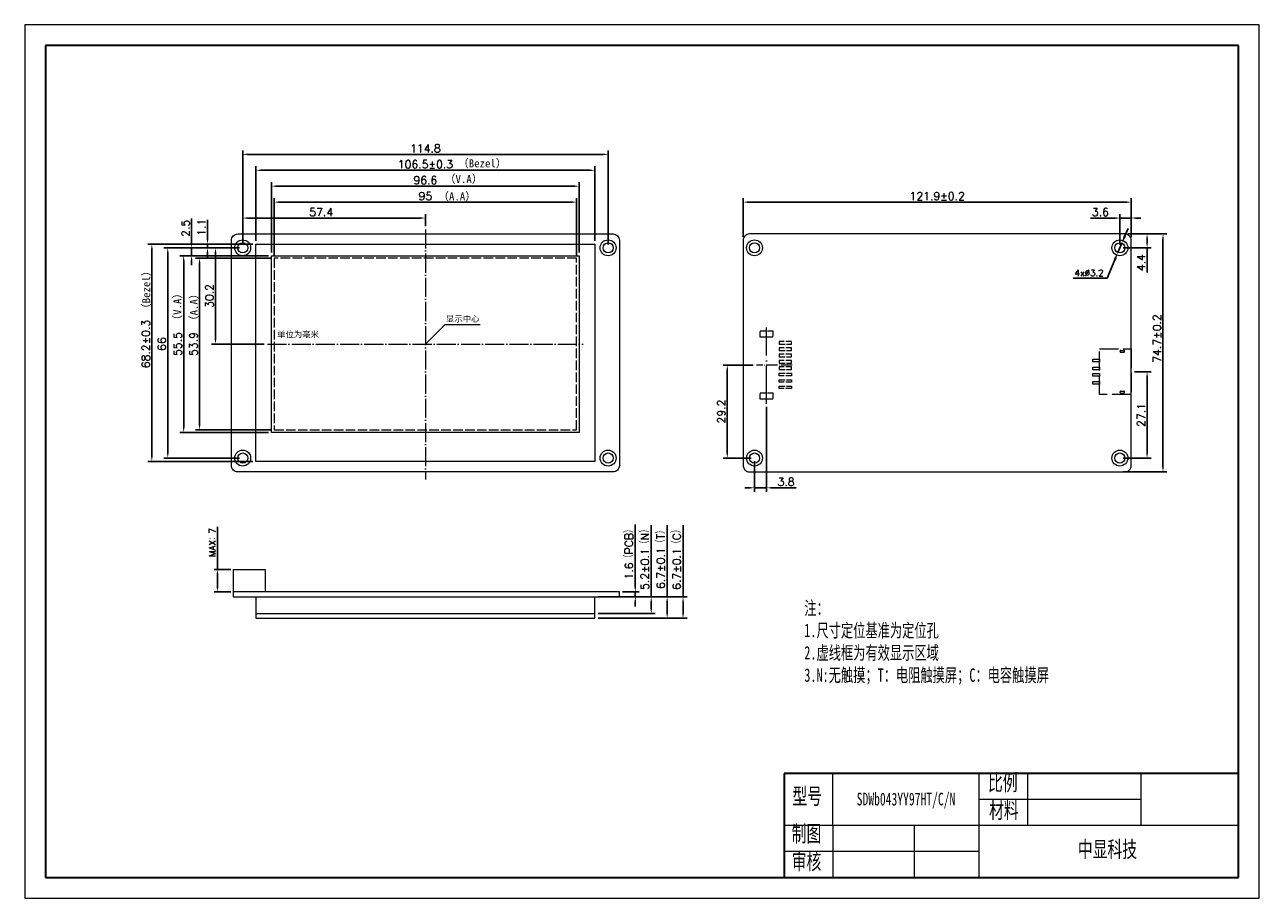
# Model space of a CAD drawing. Header units: millimetres. Extents: x 2240 to 2628, y -2181 to -1907.
import ezdxf

# ---------------------------------------------------------------- set-up
doc = ezdxf.new("R2010")
doc.units = ezdxf.units.MM
doc.header["$LTSCALE"] = 0.5
doc.header["$PDSIZE"] = -5
for name, pattern in [('ACAD_ISO02W100', [15, 12, -3]), ('ACAD_ISO04W100', [30, 24, -3, 0, -3]), ('CENTER2', [28.574999, 19.049999, -3.175, 3.175, -3.175])]:
    doc.linetypes.add(name, pattern=pattern)
doc.layers.get('0').update_dxf_attribs({"lineweight": 18})
doc.layers.get('Defpoints').update_dxf_attribs({"lineweight": 18})
for name, color, linetype, lineweight in [('thick', 7, 'Continuous', 30), ('thin', 7, 'Continuous', 18), ('粗实线层', 7, 'Continuous', 35), ('细实线层', 7, 'Continuous', 18), ('虚线', 7, 'ACAD_ISO02W100', 18)]:
    doc.layers.add(name, color=color, linetype=linetype, lineweight=lineweight)
doc.styles.get("Standard").update_dxf_attribs({"font": 'txt.shx', "bigfont": 'gbcbig.shx'})
doc.styles.add('机械字体', font='SimSun.ttf', dxfattribs={"width": 0.67})
doc.dimstyles.new('ISO-25', dxfattribs={"dimtxt": 2.5, "dimasz": 1.5, "dimexe": 1.25, "dimexo": 1, "dimtad": 1, "dimdec": 1, "dimdsep": 46, "dimtxsty": 'Standard', "dimcen": 2.5, "dimdle": 3, "dimadec": 0, "dimazin": 0, "dimtfac": 1, "dimtdec": 1, "dimtmove": 0, "dimatfit": 3, "dimfxl": 0, "dimarcsym": 0})
doc.dimstyles.new('副本ISO-25', dxfattribs={"dimtxt": 2.5, "dimasz": 2.5, "dimexe": 1.25, "dimexo": 1, "dimtad": 1, "dimtoh": 1, "dimdsep": 46, "dimtxsty": 'Standard', "dimcen": 2.5, "dimdle": 5, "dimadec": 0, "dimazin": 0, "dimtfac": 1, "dimtmove": 0, "dimatfit": 3, "dimfxl": 0, "dimtolj": 1, "dimarcsym": 0})

# ---------------------------------------------------------------- blocks, each defined once
blk = doc.blocks.new('*X2')
at = {"layer": '粗实线层'}
for p, q in [((-287, 200), (-287, -200)), ((287, 200), (-287, 200)), ((287, -200), (287, 200)), ((-287, -200), (287, -200))]:
    blk.add_line(p, q, dxfattribs=at)
at = {"layer": '细实线层'}
for p, q in [((297, 210), (-297, 210)), ((-297, 210), (-297, -210)), ((297, -210), (297, 210)), ((-297, -210), (297, -210))]:
    blk.add_line(p, q, dxfattribs=at)
blk = doc.blocks.new('*X3')
at = {"color": 0, "lineweight": -2, "ltscale": 0.5}
for p, q in [((2308.87, -1975.57), (2308.87, -1965.97)), ((2366.27, -1969.77), (2366.27, -1965.97)), ((2364.77, -1967.22), (2310.37, -1967.22))]:
    blk.add_line(p, q, dxfattribs=at)
at = {"color": 0, "ltscale": 0.5}
for points in [[(2310.37, -1966.97), (2310.37, -1967.47), (2308.87, -1967.22)], [(2364.77, -1966.97), (2364.77, -1967.47), (2366.27, -1967.22)]]:
    blk.add_solid(points, dxfattribs=at)
at = {"layer": 'Defpoints', "color": 0, "ltscale": 0.5}
for p in [(2308.87, -1967.22), (2366.27, -1970.77), (2308.87, -1976.57)]:
    blk.add_point(p, dxfattribs=at)
at = {"color": 0, "lineweight": 0, "ltscale": 0.5, "insert": (2333.53, -1965.34), "char_height": 2.5, "attachment_point": 5}
blk.add_mtext('\\A1;57.4', dxfattribs=at)
blk = doc.blocks.new('*X4')
at = {"color": 0, "lineweight": -2, "ltscale": 0.5}
for p, q in [((2313.02, -1974.41), (2313.02, -1950.97)), ((2419.52, -1974.41), (2419.52, -1950.97)), ((2314.52, -1952.22), (2418.02, -1952.22))]:
    blk.add_line(p, q, dxfattribs=at)
at = {"color": 0, "ltscale": 0.5}
for points in [[(2314.52, -1951.97), (2314.52, -1952.47), (2313.02, -1952.22)], [(2418.02, -1951.97), (2418.02, -1952.47), (2419.52, -1952.22)]]:
    blk.add_solid(points, dxfattribs=at)
at = {"layer": 'Defpoints', "color": 0, "ltscale": 0.5}
for p in [(2419.52, -1952.22), (2313.02, -1975.41), (2419.52, -1975.41)]:
    blk.add_point(p, dxfattribs=at)
at = {"color": 0, "lineweight": 0, "ltscale": 0.5, "insert": (2366.27, -1950.34), "char_height": 2.5, "attachment_point": 5}
blk.add_mtext('\\A1;106.5%%P0.3', dxfattribs=at)
blk = doc.blocks.new('2.0-8')
at = {"linetype": 'ACAD_ISO04W100', "lineweight": 0, "ltscale": 0.3}
blk.add_line((1, 8.06), (1, -3.19), dxfattribs=at)
at = {"linetype": 'ACAD_ISO04W100', "lineweight": 0}
blk.add_line((-11.13, 0), (12.76, 0), dxfattribs=at)
at = {"layer": '虚线', "linetype": 'ACAD_ISO02W100', "lineweight": 0, "ltscale": 0.3}
for p, q in [((-6.4, 7.8), (-6.4, 4)), ((-5.6, 7.8), (-6.4, 7.8)), ((-5.6, 4), (-5.6, 7.8)), ((-4.4, 7.8), (-4.4, 4)), ((-3.6, 7.8), (-4.4, 7.8)), ((-3.6, 4), (-3.6, 7.8)), ((-2.4, 7.8), (-2.4, 4)), ((-1.6, 7.8), (-2.4, 7.8)), ((-1.6, 4), (-1.6, 7.8)), ((-0.4, 7.8), (0.4, 7.8)), ((-0.4, 4), (-0.4, 7.8)), ((0.4, 7.8), (0.4, 4)), ((1.6, 7.8), (2.4, 7.8)), ((1.6, 4), (1.6, 7.8)), ((2.4, 7.8), (2.4, 4)), ((3.6, 4), (3.6, 7.8)), ((3.6, 7.8), (4.4, 7.8)), ((4.4, 7.8), (4.4, 4)), ((5.6, 4), (5.6, 7.8)), ((5.6, 7.8), (6.4, 7.8)), ((6.4, 7.8), (6.4, 4)), ((7.6, 4), (7.6, 7.8)), ((7.6, 7.8), (8.4, 7.8)), ((8.4, 7.8), (8.4, 4)), ((-6.4, 4), (-5.6, 4)), ((-4.4, 4), (-3.6, 4)), ((-2.4, 4), (-1.6, 4)), ((0.4, 4), (-0.4, 4)), ((2.4, 4), (1.6, 4)), ((4.4, 4), (3.6, 4)), ((6.4, 4), (5.6, 4)), ((8.4, 4), (7.6, 4)), ((-7.75, 2), (-9.75, 2)), ((-9.75, 2), (-9.75, -2)), ((-7.75, -2), (-7.75, 2)), ((9.75, 2), (9.75, -2)), ((11.75, 2), (9.75, 2)), ((11.75, -2), (11.75, 2)), ((-9.75, -2), (-7.75, -2))]:
    blk.add_line(p, q, dxfattribs=at)
at = {"layer": '虚线', "lineweight": 0, "ltscale": 0.3}
blk.add_line((9.75, -2), (11.75, -2), dxfattribs=at)
blk = doc.blocks.new('*X7')
at = {"color": 0, "lineweight": -2, "ltscale": 0.5}
for p, q in [((2300.9, -2077.57), (2300.9, -2064.18)), ((2305.1, -2077.57), (2299.9, -2077.57)), ((2300.9, -2083.37), (2300.9, -2078.77)), ((2305.1, -2084.57), (2299.9, -2084.57))]:
    blk.add_line(p, q, dxfattribs=at)
at = {"color": 0, "ltscale": 0.5}
for points in [[(2300.7, -2078.77), (2301.1, -2078.77), (2300.9, -2077.57)], [(2300.7, -2083.37), (2301.1, -2083.37), (2300.9, -2084.57)]]:
    blk.add_solid(points, dxfattribs=at)
at = {"layer": 'Defpoints', "color": 0, "ltscale": 0.5}
for p in [(2305.9, -2077.57), (2300.9, -2084.57), (2305.9, -2084.57)]:
    blk.add_point(p, dxfattribs=at)
at = {"color": 0, "lineweight": 0, "ltscale": 0.5, "insert": (2299.35, -2069.08), "char_height": 2, "attachment_point": 5, "rotation": 90}
blk.add_mtext('\\A1;MAX：7', dxfattribs=at)
blk = doc.blocks.new('*X8')
at = {"color": 0, "lineweight": -2, "ltscale": 0.5}
for p, q in [((2318.75, -1978.84), (2318.75, -1960.97)), ((2320.25, -1962.22), (2412.29, -1962.22)), ((2413.79, -1978.84), (2413.79, -1960.97))]:
    blk.add_line(p, q, dxfattribs=at)
at = {"color": 0, "ltscale": 0.5}
for points in [[(2320.25, -1961.97), (2320.25, -1962.47), (2318.75, -1962.22)], [(2412.29, -1961.97), (2412.29, -1962.47), (2413.79, -1962.22)]]:
    blk.add_solid(points, dxfattribs=at)
at = {"layer": 'Defpoints', "color": 0, "ltscale": 0.5}
for p in [(2413.79, -1962.22), (2318.75, -1979.84), (2413.79, -1979.84)]:
    blk.add_point(p, dxfattribs=at)
at = {"color": 0, "lineweight": 0, "ltscale": 0.5, "insert": (2366.27, -1960.34), "char_height": 2.5, "attachment_point": 5}
blk.add_mtext('\\A1;95', dxfattribs=at)
blk = doc.blocks.new('*X9')
at = {"color": 0, "lineweight": -2, "ltscale": 0.5}
for p, q in [((2317.95, -1978.04), (2317.95, -1955.97)), ((2319.45, -1957.22), (2413.09, -1957.22)), ((2414.59, -1978.04), (2414.59, -1955.97))]:
    blk.add_line(p, q, dxfattribs=at)
at = {"color": 0, "ltscale": 0.5}
for points in [[(2319.45, -1956.97), (2319.45, -1957.47), (2317.95, -1957.22)], [(2413.09, -1956.97), (2413.09, -1957.47), (2414.59, -1957.22)]]:
    blk.add_solid(points, dxfattribs=at)
at = {"layer": 'Defpoints', "color": 0, "ltscale": 0.5}
for p in [(2414.59, -1957.22), (2317.95, -1979.04), (2414.59, -1979.04)]:
    blk.add_point(p, dxfattribs=at)
at = {"color": 0, "lineweight": 0, "ltscale": 0.5, "insert": (2366.27, -1955.34), "char_height": 2.5, "attachment_point": 5}
blk.add_mtext('\\A1;96.6', dxfattribs=at)
blk = doc.blocks.new('*X10')
at = {"color": 0, "lineweight": -2, "ltscale": 0.5}
for p, q in [((2308.87, -1975.57), (2308.87, -1945.97)), ((2310.37, -1947.22), (2422.17, -1947.22)), ((2423.67, -1975.57), (2423.67, -1945.97))]:
    blk.add_line(p, q, dxfattribs=at)
at = {"color": 0, "ltscale": 0.5}
for points in [[(2310.37, -1946.97), (2310.37, -1947.47), (2308.87, -1947.22)], [(2422.17, -1946.97), (2422.17, -1947.47), (2423.67, -1947.22)]]:
    blk.add_solid(points, dxfattribs=at)
at = {"layer": 'Defpoints', "color": 0, "ltscale": 0.5}
for p in [(2423.67, -1947.22), (2308.87, -1976.57), (2423.67, -1976.57)]:
    blk.add_point(p, dxfattribs=at)
at = {"color": 0, "lineweight": 0, "ltscale": 0.5, "insert": (2366.27, -1945.34), "char_height": 2.5, "attachment_point": 5}
blk.add_mtext('\\A1;114.8', dxfattribs=at)
blk = doc.blocks.new('*X11')
at = {"color": 0, "lineweight": -2, "ltscale": 0.5}
for p, q in [((2307.87, -1976.57), (2299.07, -1976.57)), ((2300.32, -1978.07), (2300.32, -2005.27)), ((2315.65, -2006.77), (2299.07, -2006.77))]:
    blk.add_line(p, q, dxfattribs=at)
at = {"color": 0, "ltscale": 0.5}
for points in [[(2300.07, -1978.07), (2300.57, -1978.07), (2300.32, -1976.57)], [(2300.07, -2005.27), (2300.57, -2005.27), (2300.32, -2006.77)]]:
    blk.add_solid(points, dxfattribs=at)
at = {"layer": 'Defpoints', "color": 0, "ltscale": 0.5}
for p in [(2308.87, -1976.57), (2300.32, -2006.77), (2316.65, -2006.77)]:
    blk.add_point(p, dxfattribs=at)
at = {"color": 0, "lineweight": 0, "ltscale": 0.5, "insert": (2298.44, -1991.67), "char_height": 2.5, "attachment_point": 5, "rotation": 90}
blk.add_mtext('\\A1;30.2', dxfattribs=at)
blk = doc.blocks.new('*X12')
at = {"color": 0, "lineweight": -2, "ltscale": 0.5}
for p, q in [((2317.75, -1979.84), (2294.07, -1979.84)), ((2295.32, -1981.34), (2295.32, -2032.2)), ((2317.75, -2033.7), (2294.07, -2033.7))]:
    blk.add_line(p, q, dxfattribs=at)
at = {"color": 0, "ltscale": 0.5}
for points in [[(2295.07, -1981.34), (2295.57, -1981.34), (2295.32, -1979.84)], [(2295.07, -2032.2), (2295.57, -2032.2), (2295.32, -2033.7)]]:
    blk.add_solid(points, dxfattribs=at)
at = {"layer": 'Defpoints', "color": 0, "ltscale": 0.5}
for p in [(2318.75, -1979.84), (2295.32, -2033.7), (2318.75, -2033.7)]:
    blk.add_point(p, dxfattribs=at)
at = {"color": 0, "lineweight": 0, "ltscale": 0.5, "insert": (2293.44, -2006.77), "char_height": 2.5, "attachment_point": 5, "rotation": 90}
blk.add_mtext('\\A1;53.9', dxfattribs=at)
blk = doc.blocks.new('*X13')
at = {"color": 0, "lineweight": -2, "ltscale": 0.5}
for p, q in [((2316.95, -1979.04), (2289.07, -1979.04)), ((2290.32, -1980.54), (2290.32, -2033)), ((2316.95, -2034.5), (2289.07, -2034.5))]:
    blk.add_line(p, q, dxfattribs=at)
at = {"color": 0, "ltscale": 0.5}
for points in [[(2290.07, -1980.54), (2290.57, -1980.54), (2290.32, -1979.04)], [(2290.07, -2033), (2290.57, -2033), (2290.32, -2034.5)]]:
    blk.add_solid(points, dxfattribs=at)
at = {"layer": 'Defpoints', "color": 0, "ltscale": 0.5}
for p in [(2317.95, -1979.04), (2290.32, -2034.5), (2317.95, -2034.5)]:
    blk.add_point(p, dxfattribs=at)
at = {"color": 0, "lineweight": 0, "ltscale": 0.5, "insert": (2288.44, -2006.77), "char_height": 2.5, "attachment_point": 5, "rotation": 90}
blk.add_mtext('\\A1;55.5', dxfattribs=at)
blk = doc.blocks.new('*X14')
at = {"color": 0, "lineweight": -2, "ltscale": 0.5}
for p, q in [((2307.87, -1976.57), (2284.07, -1976.57)), ((2285.32, -1978.07), (2285.32, -2041.07)), ((2307.87, -2042.57), (2284.07, -2042.57))]:
    blk.add_line(p, q, dxfattribs=at)
at = {"color": 0, "ltscale": 0.5}
for points in [[(2285.07, -1978.07), (2285.57, -1978.07), (2285.32, -1976.57)], [(2285.07, -2041.07), (2285.57, -2041.07), (2285.32, -2042.57)]]:
    blk.add_solid(points, dxfattribs=at)
at = {"layer": 'Defpoints', "color": 0, "ltscale": 0.5}
for p in [(2308.87, -1976.57), (2285.32, -2042.57), (2308.87, -2042.57)]:
    blk.add_point(p, dxfattribs=at)
at = {"color": 0, "lineweight": 0, "ltscale": 0.5, "insert": (2283.44, -2006.77), "char_height": 2.5, "attachment_point": 5, "rotation": 90}
blk.add_mtext('\\A1;66', dxfattribs=at)
blk = doc.blocks.new('*X15')
at = {"color": 0, "lineweight": -2, "ltscale": 0.5}
for p, q in [((2312.02, -1975.41), (2279.07, -1975.41)), ((2280.32, -1976.91), (2280.32, -2042.11)), ((2312.02, -2043.61), (2279.07, -2043.61))]:
    blk.add_line(p, q, dxfattribs=at)
at = {"color": 0, "ltscale": 0.5}
for points in [[(2280.07, -1976.91), (2280.57, -1976.91), (2280.32, -1975.41)], [(2280.07, -2042.11), (2280.57, -2042.11), (2280.32, -2043.61)]]:
    blk.add_solid(points, dxfattribs=at)
at = {"layer": 'Defpoints', "color": 0, "ltscale": 0.5}
for p in [(2313.02, -1975.41), (2280.32, -2043.61), (2313.02, -2043.61)]:
    blk.add_point(p, dxfattribs=at)
at = {"color": 0, "lineweight": 0, "ltscale": 0.5, "insert": (2278.44, -2006.77), "char_height": 2.5, "attachment_point": 5, "rotation": 90}
blk.add_mtext('\\A1;68.2%%P0.3', dxfattribs=at)
blk = doc.blocks.new('*X16')
at = {"color": 0, "lineweight": -2, "ltscale": 0.5}
for p, q in [((2466.11, -1973.22), (2466.11, -1960.97)), ((2467.61, -1962.22), (2586.51, -1962.22)), ((2588.01, -1973.22), (2588.01, -1960.97))]:
    blk.add_line(p, q, dxfattribs=at)
at = {"color": 0, "ltscale": 0.5}
for points in [[(2467.61, -1961.97), (2467.61, -1962.47), (2466.11, -1962.22)], [(2586.51, -1961.97), (2586.51, -1962.47), (2588.01, -1962.22)]]:
    blk.add_solid(points, dxfattribs=at)
at = {"layer": 'Defpoints', "color": 0, "ltscale": 0.5}
for p in [(2588.01, -1962.22), (2466.11, -1974.22), (2588.01, -1974.22)]:
    blk.add_point(p, dxfattribs=at)
at = {"color": 0, "lineweight": 0, "ltscale": 0.5, "insert": (2527.06, -1960.34), "char_height": 2.5, "attachment_point": 5}
blk.add_mtext('\\A1;121.9%%P0.2', dxfattribs=at)
blk = doc.blocks.new('*X17')
at = {"color": 0, "lineweight": -2, "ltscale": 0.5}
for p, q in [((2588.01, -1972.22), (2599.26, -1972.22)), ((2598.01, -1973.72), (2598.01, -2045.42)), ((2585.46, -2046.92), (2599.26, -2046.92))]:
    blk.add_line(p, q, dxfattribs=at)
at = {"color": 0, "ltscale": 0.5}
for points in [[(2597.76, -1973.72), (2598.26, -1973.72), (2598.01, -1972.22)], [(2597.76, -2045.42), (2598.26, -2045.42), (2598.01, -2046.92)]]:
    blk.add_solid(points, dxfattribs=at)
at = {"layer": 'Defpoints', "color": 0, "ltscale": 0.5}
for p in [(2587.01, -1972.22), (2584.46, -2046.92), (2598.01, -2046.92)]:
    blk.add_point(p, dxfattribs=at)
at = {"color": 0, "lineweight": 0, "ltscale": 0.5, "insert": (2596.14, -2005.03), "char_height": 2.5, "attachment_point": 5, "rotation": 90}
blk.add_mtext('\\A1;74.7%%P0.2', dxfattribs=at)
blk = doc.blocks.new('*X18')
at = {"color": 0, "lineweight": -2, "ltscale": 0.5}
for p, q in [((2589.01, -2015.47), (2594.26, -2015.47)), ((2593.01, -2016.97), (2593.01, -2041.07)), ((2585.46, -2042.57), (2594.26, -2042.57))]:
    blk.add_line(p, q, dxfattribs=at)
at = {"color": 0, "ltscale": 0.5}
for points in [[(2592.76, -2016.97), (2593.26, -2016.97), (2593.01, -2015.47)], [(2592.76, -2041.07), (2593.26, -2041.07), (2593.01, -2042.57)]]:
    blk.add_solid(points, dxfattribs=at)
at = {"layer": 'Defpoints', "color": 0, "ltscale": 0.5}
for p in [(2588.01, -2015.47), (2584.46, -2042.57), (2593.01, -2042.57)]:
    blk.add_point(p, dxfattribs=at)
at = {"color": 0, "lineweight": 0, "ltscale": 0.5, "insert": (2591.14, -2029.02), "char_height": 2.5, "attachment_point": 5, "rotation": 90}
blk.add_mtext('\\A1;27.1', dxfattribs=at)
blk = doc.blocks.new('*X19')
at = {"color": 0, "lineweight": -2, "ltscale": 0.5}
for p, q in [((2469.27, -2013.37), (2459.86, -2013.37)), ((2461.11, -2041.07), (2461.11, -2014.87)), ((2468.66, -2042.57), (2459.86, -2042.57))]:
    blk.add_line(p, q, dxfattribs=at)
at = {"color": 0, "ltscale": 0.5}
for points in [[(2460.86, -2014.87), (2461.36, -2014.87), (2461.11, -2013.37)], [(2460.86, -2041.07), (2461.36, -2041.07), (2461.11, -2042.57)]]:
    blk.add_solid(points, dxfattribs=at)
at = {"layer": 'Defpoints', "color": 0, "ltscale": 0.5}
for p in [(2461.11, -2013.37), (2470.27, -2013.37), (2469.66, -2042.57)]:
    blk.add_point(p, dxfattribs=at)
at = {"color": 0, "lineweight": 0, "ltscale": 0.5, "insert": (2459.24, -2027.97), "char_height": 2.5, "attachment_point": 5, "rotation": 90}
blk.add_mtext('\\A1;29.2', dxfattribs=at)
blk = doc.blocks.new('*X20')
at = {"color": 0, "lineweight": -2, "ltscale": 0.5}
for p, q in [((2473.46, -2026.49), (2473.46, -2053.17)), ((2469.66, -2043.57), (2469.66, -2053.17)), ((2468.16, -2051.92), (2466.66, -2051.92)), ((2469.66, -2051.92), (2473.46, -2051.92)), ((2474.96, -2051.92), (2482.71, -2051.92))]:
    blk.add_line(p, q, dxfattribs=at)
at = {"color": 0, "ltscale": 0.5}
for points in [[(2468.16, -2051.67), (2468.16, -2052.17), (2469.66, -2051.92)], [(2474.96, -2051.67), (2474.96, -2052.17), (2473.46, -2051.92)]]:
    blk.add_solid(points, dxfattribs=at)
at = {"layer": 'Defpoints', "color": 0, "ltscale": 0.5}
for p in [(2473.46, -2025.49), (2469.66, -2042.57), (2473.46, -2051.92)]:
    blk.add_point(p, dxfattribs=at)
at = {"color": 0, "lineweight": 0, "ltscale": 0.5, "insert": (2479.59, -2050.04), "char_height": 2.5, "attachment_point": 5}
blk.add_mtext('\\A1;3.8', dxfattribs=at)
blk = doc.blocks.new('*X21')
at = {"color": 0, "lineweight": -2, "ltscale": 0.5}
for p, q in [((2292.82, -1975.07), (2292.82, -1967.32)), ((2307.87, -1976.57), (2291.57, -1976.57)), ((2292.82, -1979.04), (2292.82, -1976.57)), ((2316.95, -1979.04), (2291.57, -1979.04)), ((2292.82, -1980.54), (2292.82, -1982.04))]:
    blk.add_line(p, q, dxfattribs=at)
at = {"color": 0, "ltscale": 0.5}
for points in [[(2292.57, -1975.07), (2293.07, -1975.07), (2292.82, -1976.57)], [(2292.57, -1980.54), (2293.07, -1980.54), (2292.82, -1979.04)]]:
    blk.add_solid(points, dxfattribs=at)
at = {"layer": 'Defpoints', "color": 0, "ltscale": 0.5}
for p in [(2308.87, -1976.57), (2292.82, -1979.04), (2317.95, -1979.04)]:
    blk.add_point(p, dxfattribs=at)
at = {"color": 0, "lineweight": 0, "ltscale": 0.5, "insert": (2290.94, -1970.44), "char_height": 2.5, "attachment_point": 5, "rotation": 90}
blk.add_mtext('\\A1;2.5', dxfattribs=at)
blk = doc.blocks.new('*X22')
at = {"color": 0, "lineweight": -2, "ltscale": 0.5}
for p, q in [((2297.82, -1973.91), (2297.82, -1967.83)), ((2312.02, -1975.41), (2296.57, -1975.41)), ((2307.87, -1976.57), (2296.57, -1976.57)), ((2297.82, -1976.57), (2297.82, -1975.41)), ((2297.82, -1978.07), (2297.82, -1979.57))]:
    blk.add_line(p, q, dxfattribs=at)
at = {"color": 0, "ltscale": 0.5}
for points in [[(2297.57, -1973.91), (2298.07, -1973.91), (2297.82, -1975.41)], [(2297.57, -1978.07), (2298.07, -1978.07), (2297.82, -1976.57)]]:
    blk.add_solid(points, dxfattribs=at)
at = {"layer": 'Defpoints', "color": 0, "ltscale": 0.5}
for p in [(2297.82, -1975.41), (2308.87, -1976.57), (2313.02, -1975.41)]:
    blk.add_point(p, dxfattribs=at)
at = {"color": 0, "lineweight": 0, "ltscale": 0.5, "insert": (2295.94, -1970.12), "char_height": 2.5, "attachment_point": 5, "rotation": 90}
blk.add_mtext('\\A1;1.1', dxfattribs=at)
blk = doc.blocks.new('*X23')
at = {"color": 0, "lineweight": -2, "ltscale": 0.5}
for p, q in [((2584.46, -1975.57), (2584.46, -1965.97)), ((2588.01, -1973.22), (2588.01, -1965.97)), ((2582.96, -1967.22), (2575.21, -1967.22)), ((2588.01, -1967.22), (2584.46, -1967.22)), ((2589.51, -1967.22), (2591.01, -1967.22))]:
    blk.add_line(p, q, dxfattribs=at)
at = {"color": 0, "ltscale": 0.5}
for points in [[(2582.96, -1966.97), (2582.96, -1967.47), (2584.46, -1967.22)], [(2589.51, -1966.97), (2589.51, -1967.47), (2588.01, -1967.22)]]:
    blk.add_solid(points, dxfattribs=at)
at = {"layer": 'Defpoints', "color": 0, "ltscale": 0.5}
for p in [(2588.01, -1967.22), (2588.01, -1974.22), (2584.46, -1976.57)]:
    blk.add_point(p, dxfattribs=at)
at = {"color": 0, "lineweight": 0, "ltscale": 0.5, "insert": (2578.34, -1965.34), "char_height": 2.5, "attachment_point": 5}
blk.add_mtext('\\A1;3.6', dxfattribs=at)
blk = doc.blocks.new('*X24')
at = {"color": 0, "lineweight": -2, "ltscale": 0.5}
for p, q in [((2432.22, -2083.07), (2432.22, -2063.43)), ((2428.22, -2084.57), (2433.47, -2084.57)), ((2428.22, -2086.17), (2433.47, -2086.17)), ((2432.22, -2086.17), (2432.22, -2084.57)), ((2432.22, -2087.67), (2432.22, -2089.17))]:
    blk.add_line(p, q, dxfattribs=at)
at = {"color": 0, "ltscale": 0.5}
for points in [[(2431.97, -2083.07), (2432.47, -2083.07), (2432.22, -2084.57)], [(2431.97, -2087.67), (2432.47, -2087.67), (2432.22, -2086.17)]]:
    blk.add_solid(points, dxfattribs=at)
at = {"layer": 'Defpoints', "color": 0, "ltscale": 0.5}
for p in [(2427.22, -2084.57), (2427.22, -2086.17), (2432.22, -2086.17)]:
    blk.add_point(p, dxfattribs=at)
at = {"color": 0, "lineweight": 0, "ltscale": 0.5, "insert": (2430.27, -2072.13), "char_height": 2.5, "attachment_point": 5, "rotation": 90}
blk.add_mtext('\\A1;1.6（PCB）', dxfattribs=at)
blk = doc.blocks.new('*X25')
at = {"color": 0, "lineweight": -2, "ltscale": 0.5}
for p, q in [((2437.22, -2086.17), (2437.22, -2063.62)), ((2420.52, -2086.17), (2438.47, -2086.17)), ((2437.22, -2089.87), (2437.22, -2087.67)), ((2420.52, -2091.37), (2438.47, -2091.37))]:
    blk.add_line(p, q, dxfattribs=at)
at = {"color": 0, "ltscale": 0.5}
for points in [[(2436.97, -2087.67), (2437.47, -2087.67), (2437.22, -2086.17)], [(2436.97, -2089.87), (2437.47, -2089.87), (2437.22, -2091.37)]]:
    blk.add_solid(points, dxfattribs=at)
at = {"layer": 'Defpoints', "color": 0, "ltscale": 0.5}
for p in [(2419.52, -2086.17), (2419.52, -2091.37), (2437.22, -2091.37)]:
    blk.add_point(p, dxfattribs=at)
at = {"color": 0, "lineweight": 0, "ltscale": 0.5, "insert": (2435.27, -2073.77), "char_height": 2.5, "attachment_point": 5, "rotation": 90}
blk.add_mtext('\\A1;5.2%%P0.1（N）', dxfattribs=at)
blk = doc.blocks.new('*X26')
at = {"color": 0, "lineweight": -2, "ltscale": 0.5}
for p, q in [((2442.22, -2086.17), (2442.22, -2063.62)), ((2420.52, -2086.17), (2443.47, -2086.17)), ((2442.22, -2091.37), (2442.22, -2087.67)), ((2420.52, -2092.87), (2443.47, -2092.87))]:
    blk.add_line(p, q, dxfattribs=at)
at = {"color": 0, "ltscale": 0.5}
for points in [[(2441.97, -2087.67), (2442.47, -2087.67), (2442.22, -2086.17)], [(2441.97, -2091.37), (2442.47, -2091.37), (2442.22, -2092.87)]]:
    blk.add_solid(points, dxfattribs=at)
at = {"layer": 'Defpoints', "color": 0, "ltscale": 0.5}
for p in [(2419.52, -2086.17), (2419.52, -2092.87), (2442.22, -2092.87)]:
    blk.add_point(p, dxfattribs=at)
at = {"color": 0, "lineweight": 0, "ltscale": 0.5, "insert": (2440.27, -2073.77), "char_height": 2.5, "attachment_point": 5, "rotation": 90}
blk.add_mtext('\\A1;6.7%%P0.1（T）', dxfattribs=at)
blk = doc.blocks.new('*X27')
at = {"color": 0, "lineweight": -2, "ltscale": 0.5}
for p, q in [((2447.22, -2086.17), (2447.22, -2063.62)), ((2420.52, -2086.17), (2448.47, -2086.17)), ((2447.22, -2091.37), (2447.22, -2087.67)), ((2420.52, -2092.87), (2448.47, -2092.87))]:
    blk.add_line(p, q, dxfattribs=at)
at = {"color": 0, "ltscale": 0.5}
for points in [[(2446.97, -2087.67), (2447.47, -2087.67), (2447.22, -2086.17)], [(2446.97, -2091.37), (2447.47, -2091.37), (2447.22, -2092.87)]]:
    blk.add_solid(points, dxfattribs=at)
at = {"layer": 'Defpoints', "color": 0, "ltscale": 0.5}
for p in [(2419.52, -2086.17), (2419.52, -2092.87), (2447.22, -2092.87)]:
    blk.add_point(p, dxfattribs=at)
at = {"color": 0, "lineweight": 0, "ltscale": 0.5, "insert": (2445.27, -2073.77), "char_height": 2.5, "attachment_point": 5, "rotation": 90}
blk.add_mtext('\\A1;6.7%%P0.1（C）', dxfattribs=at)
blk = doc.blocks.new('*X28')
at = {"color": 0, "lineweight": -2, "ltscale": 0.5}
for p, q in [((2586.07, -1972.79), (2587.05, -1970.49)), ((2585.09, -1975.09), (2583.83, -1978.04)), ((2580.42, -1986.06), (2582.85, -1980.34)), ((2569.79, -1986.06), (2580.42, -1986.06))]:
    blk.add_line(p, q, dxfattribs=at)
at = {"color": 0, "ltscale": 0.5}
for points in [[(2585.68, -1972.63), (2586.45, -1972.96), (2585.09, -1975.09)], [(2582.47, -1980.18), (2583.24, -1980.5), (2583.83, -1978.04)]]:
    blk.add_solid(points, dxfattribs=at)
at = {"layer": 'Defpoints', "color": 0, "ltscale": 0.5}
for p in [(2583.83, -1978.04), (2585.09, -1975.09)]:
    blk.add_point(p, dxfattribs=at)
at = {"color": 0, "lineweight": 0, "ltscale": 0.5, "insert": (2574.79, -1984.44), "char_height": 2, "attachment_point": 5}
blk.add_mtext('\\A1;4x%%C3.2', dxfattribs=at)
blk = doc.blocks.new('*X29')
at = {"color": 0, "lineweight": -2, "ltscale": 0.5}
for p, q in [((2587.01, -1972.22), (2594.26, -1972.22)), ((2593.01, -1973.72), (2593.01, -1975.07)), ((2585.46, -1976.57), (2594.26, -1976.57)), ((2593.01, -1976.57), (2593.01, -1984.32))]:
    blk.add_line(p, q, dxfattribs=at)
at = {"color": 0, "ltscale": 0.5}
for points in [[(2592.76, -1973.72), (2593.26, -1973.72), (2593.01, -1972.22)], [(2592.76, -1975.07), (2593.26, -1975.07), (2593.01, -1976.57)]]:
    blk.add_solid(points, dxfattribs=at)
at = {"layer": 'Defpoints', "color": 0, "ltscale": 0.5}
for p in [(2586.01, -1972.22), (2593.01, -1972.22), (2584.46, -1976.57)]:
    blk.add_point(p, dxfattribs=at)
at = {"color": 0, "lineweight": 0, "ltscale": 0.5, "insert": (2591.14, -1981.19), "char_height": 2.5, "attachment_point": 5, "rotation": 90}
blk.add_mtext('\\A1;4.4', dxfattribs=at)
blk = doc.blocks.new('usb4')
at = {"layer": '虚线', "lineweight": 0}
for p, q in [((5492.02, -1468.15), (5492.87, -1468.15)), ((5492.02, -1468.75), (5492.87, -1468.75)), ((5492.02, -1480.95), (5492.87, -1480.95)), ((5492.02, -1481.55), (5492.87, -1481.55))]:
    blk.add_line(p, q, dxfattribs=at)
for points in [[(5485.24, -1467.7), (5495.24, -1467.7), (5495.24, -1482), (5485.24, -1482)], [(5483.24, -1470.9), (5485.24, -1470.9), (5485.24, -1471.8), (5483.24, -1471.8)], [(5483.24, -1473.4), (5485.24, -1473.4), (5485.24, -1474.3), (5483.24, -1474.3)], [(5483.24, -1475.4), (5485.24, -1475.4), (5485.24, -1476.3), (5483.24, -1476.3)], [(5483.24, -1477.9), (5485.24, -1477.9), (5485.24, -1478.8), (5483.24, -1478.8)]]:
    blk.add_lwpolyline(points, close=True, dxfattribs=at)
for centre, start, end in [((5492.02, -1468.45), 90, 270), ((5492.87, -1468.45), 270, 90), ((5492.02, -1481.25), 90, 270), ((5492.87, -1481.25), 270, 90)]:
    blk.add_arc(centre, 0.3, start, end, dxfattribs=at)

msp = doc.modelspace()

# ---------------------------------------------------------------- linework, layer by layer
at = {"linetype": 'ACAD_ISO04W100', "lineweight": 0, "ltscale": 0.5}
for p, q in [((2366.268, -1970.767), (2366.268, -2049.269)), ((2316.653, -2006.767), (2415.883, -2006.767))]:
    msp.add_line(p, q, dxfattribs=at)
at = {"lineweight": 0}
for p, q in [((2366.268, -2006.767), (2372.433, -2000.608)), ((2372.433, -2000.608), (2383.51, -2000.608)), ((2305.904, -2077.567), (2315.904, -2077.567)), ((2305.904, -2077.567), (2305.904, -2084.567)), ((2315.904, -2077.567), (2315.904, -2084.567)), ((2494.313, -2157.949), (2494.313, -2141.638))]:
    msp.add_line(p, q, dxfattribs=at)
at = {"lineweight": 0, "ltscale": 0.5}
for p, q in [((2305.904, -2084.567), (2305.904, -2086.167)), ((2427.218, -2084.567), (2305.904, -2084.567)), ((2305.904, -2086.167), (2427.218, -2086.167)), ((2313.018, -2086.167), (2313.018, -2091.367)), ((2419.518, -2091.367), (2419.518, -2086.167)), ((2427.218, -2086.167), (2427.218, -2084.567)), ((2313.018, -2091.367), (2419.518, -2091.367)), ((2313.018, -2091.367), (2313.018, -2092.867)), ((2313.018, -2092.867), (2419.518, -2092.867)), ((2419.518, -2092.867), (2419.518, -2091.367))]:
    msp.add_line(p, q, dxfattribs=at)
for p in [(2479.022, -2141.638), (2313.927, -2174.26)]:
    msp.add_line(p, (2479.022, -2174.26))
at = {"lineweight": 0}
for points in [[(2307.318, -1972.217), (2425.218, -1972.217, -0.4142136), (2427.218, -1974.217), (2427.218, -2044.917, -0.4142136), (2425.218, -2046.917), (2307.318, -2046.917, -0.4142136), (2305.318, -2044.917), (2305.318, -1974.217, -0.4142136)], [(2586.012, -1972.217), (2468.112, -1972.217, 0.4142136), (2466.112, -1974.217), (2466.112, -2044.917, 0.4142136), (2468.112, -2046.917), (2586.012, -2046.917, 0.4142136), (2588.012, -2044.917), (2588.012, -1974.217, 0.4142136)]]:
    msp.add_lwpolyline(points, format="xyb", close=True, dxfattribs=at)
msp.add_lwpolyline([(2313.018, -1975.412), (2419.518, -1975.412), (2419.518, -2043.612), (2313.018, -2043.612)], close=True, dxfattribs=at)
at = {"lineweight": 0, "ltscale": 0.5}
msp.add_lwpolyline([(2414.588, -2034.497), (2317.948, -2034.497), (2317.948, -1979.037), (2414.588, -1979.037)], close=True, dxfattribs=at)
at = {"color": 1, "linetype": 'ACAD_ISO02W100', "lineweight": 0, "ltscale": 0.5}
msp.add_lwpolyline([(2413.788, -1979.837), (2318.748, -1979.837), (2318.748, -2033.697), (2413.788, -2033.697)], close=True, dxfattribs=at)
at = {"lineweight": 0, "ltscale": 0.5}
for centre in [(2308.868, -1976.567), (2423.668, -1976.567), (2469.662, -1976.567), (2584.462, -1976.567), (2308.868, -2042.567), (2423.668, -2042.567), (2469.662, -2042.567), (2584.462, -2042.567)]:
    msp.add_circle(centre, 2.5, dxfattribs=at)
at = {"lineweight": 0}
for centre in [(2308.868, -1976.567), (2423.668, -1976.567), (2469.662, -1976.567), (2584.462, -1976.567), (2308.868, -2042.567), (2423.668, -2042.567), (2469.662, -2042.567), (2584.462, -2042.567)]:
    msp.add_circle(centre, 1.6, dxfattribs=at)
at = {"layer": 'thick'}
for p, q in [((2621.739, -2141.638), (2479.022, -2141.638)), ((2479.022, -2141.638), (2479.022, -2174.26)), ((2479.022, -2141.638), (2479.022, -2174.26)), ((2621.739, -2174.26), (2621.739, -2141.638)), ((2479.022, -2174.26), (2621.739, -2174.26))]:
    msp.add_line(p, q, dxfattribs=at)
at = {"layer": 'thin'}
for p, q in [((2540.186, -2141.638), (2540.186, -2174.26)), ((2555.478, -2141.638), (2555.478, -2157.949)), ((2591.157, -2157.949), (2591.157, -2141.638)), ((2591.157, -2149.794), (2540.186, -2149.794)), ((2621.739, -2157.949), (2479.022, -2157.949)), ((2494.313, -2157.949), (2494.313, -2174.26)), ((2519.798, -2157.949), (2519.798, -2174.26)), ((2540.186, -2166.104), (2479.022, -2166.104))]:
    msp.add_line(p, q, dxfattribs=at)

# ---------------------------------------------------------------- block references
at = {"lineweight": 0, "xscale": -1, "rotation": 270}
msp.add_blockref('2.0-8', (2473.462, -2014.367), dxfattribs=at)
at = {"layer": '粗实线层', "lineweight": 0, "xscale": 0.6530298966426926, "yscale": 0.6530298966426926, "zscale": 0.6530298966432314}
msp.add_blockref('*X2', (2434.32, -2043.654), dxfattribs=at)
at = {"layer": '虚线', "lineweight": 0}
msp.add_blockref('usb4', (-2907.228, -540.614), dxfattribs=at)

# ---------------------------------------------------------------- texts
at = {"lineweight": 0, "attachment_point": 1}
for s, insert, char_height, width in [('{\\fSimSun|b0|i0|c134|p49;（Bezel）}', (2376.48, -1948.791), 2.5, 16.30181), ('{\\fSimSun|b0|i0|c134|p49;（V.A）}', (2372.321, -1953.701), 2.5, 17.30909), ('{\\fSimSun|b0|i0|c134|p49;\\C1;（A.A）}', (2370.266, -1959.196), 2.5, 16.30181), ('{\\fSimSun|b0|i0|c134|p49;显示中心}', (2372.75, -1997.943), 1.875, 16.30181), ('{\\fSimSun|b0|i0|c134|p49;单位为毫米}', (2319.698, -2002.827), 1.875, 35.99924)]:
    msp.add_mtext(s, dxfattribs=dict(at, insert=insert, char_height=char_height, width=width))
at = {"lineweight": 0, "insert": (2277.299, -1997.407), "char_height": 2.5, "width": 16.39388, "attachment_point": 1, "rotation": 90}
msp.add_mtext('{\\fSimSun|b0|i0|c134|p49;（Bezel）}', dxfattribs=at)
at = {"linetype": 'CENTER2', "lineweight": 0, "insert": (2287.079, -2001.026), "char_height": 2.5, "width": 18.40506, "attachment_point": 1, "rotation": 90}
msp.add_mtext('{\\fSimSun|b0|i0|c134|p49;（V.A）}', dxfattribs=at)
at = {"color": 1, "linetype": 'CENTER2', "lineweight": 0, "insert": (2292.26, -2001.189), "char_height": 2.5, "width": 16.39388, "attachment_point": 1, "rotation": 90}
msp.add_mtext('{\\fSimSun|b0|i0|c134|p49;（A.A）}', dxfattribs=at)
at = {"layer": 'thick', "attachment_point": 1, "style": '机械字体'}
for s, insert, char_height, width in [('注：\\P1.尺寸定位基准为定位孔\\P2.虚线框为有效显示区域\\P3.N:无触摸；T：电阻触摸屏；C：电容触摸屏', (2485.31, -2087.583), 4.20508, 100.81332), ('比例', (2543.023, -2141.877), 5.0971, 12.94837), ('型号', (2481.591, -2146.164), 5.0971, 12.94837), ('SDWb043YY97HT/C/N', (2501.767, -2147.64), 4, 28.39311), ('材料', (2543.358, -2150.583), 5.0971, 12.94837), ('制图', (2481.364, -2157.949), 5.0971, 12.94837), ('中显科技', (2571.253, -2162.847), 5.0971, 28.36201), ('审核', (2481.364, -2166.655), 5.0971, 12.94837)]:
    msp.add_mtext(s, dxfattribs=dict(at, insert=insert, char_height=char_height, width=width))

# ---------------------------------------------------------------- dimensions: what is measured, and where the dimension line sits
at = {"lineweight": 0, "ltscale": 0.5}
for base, p1, p2, text, picture, middle in [((2423.668, -1947.217), (2308.868, -1976.567), (2423.668, -1976.567), '114.8', '*X10', (2366.268, -1947.217)), ((2414.588, -1957.217), (2317.948, -1979.037), (2414.588, -1979.037), '96.6', '*X9', (2366.268, -1957.217)), ((2588.012, -1962.217), (2466.112, -1974.217), (2588.012, -1974.217), '121.9%%P0.2', '*X16', (2527.062, -1962.217)), ((2588.012, -1967.217), (2584.462, -1976.567), (2588.012, -1974.217), '3.6', '*X23', (2578.337, -1967.217))]:
    dim = msp.add_linear_dim(base=base, p1=p1, p2=p2, text=text, dimstyle='ISO-25', override={"dimsah": 1, "dimtolj": 1, "dimarcsym": 1}, dxfattribs=at)
    dim.commit()
    dim.dimension.update_dxf_attribs({"geometry": picture, "text_midpoint": middle, "dimtype": 160})
at = {"lineweight": 0}
for base, p1, p2, text, picture, middle in [((2419.518, -1952.217), (2313.018, -1975.412), (2419.518, -1975.412), '106.5%%P0.3', '*X4', (2366.268, -1952.217)), ((2308.868, -1967.217), (2366.268, -1970.767), (2308.868, -1976.567), '57.4', '*X3', (2333.528, -1967.217))]:
    dim = msp.add_linear_dim(base=base, p1=p1, p2=p2, text=text, dimstyle='ISO-25', override={"dimsah": 1, "dimtolj": 1, "dimarcsym": 1}, dxfattribs=at)
    dim.commit()
    dim.dimension.update_dxf_attribs({"geometry": picture, "text_midpoint": middle, "dimtype": 160})
at = {"color": 1, "lineweight": 0, "ltscale": 0.5}
dim = msp.add_linear_dim(base=(2413.788, -1962.217), p1=(2318.748, -1979.837), p2=(2413.788, -1979.837), text='95', dimstyle='ISO-25', override={"dimsah": 1, "dimtolj": 1, "dimarcsym": 1}, dxfattribs=at)
dim.commit()
dim.dimension.update_dxf_attribs({"geometry": '*X8', "text_midpoint": (2366.268, -1962.217), "dimtype": 160})
at = {"lineweight": 0, "ltscale": 0.5}
for base, p1, p2, text, picture, middle in [((2292.818, -1979.037), (2308.868, -1976.567), (2317.948, -1979.037), '2.5', '*X21', (2292.818, -1970.442)), ((2598.012, -2046.917), (2587.012, -1972.217), (2584.462, -2046.917), '74.7%%P0.2', '*X17', (2598.012, -2005.028)), ((2593.012, -1972.217), (2584.462, -1976.567), (2586.012, -1972.217), '4.4', '*X29', (2593.012, -1981.192)), ((2280.318, -2043.612), (2313.018, -1975.412), (2313.018, -2043.612), '68.2%%P0.3', '*X15', (2280.318, -2006.767)), ((2285.318, -2042.567), (2308.868, -1976.567), (2308.868, -2042.567), '66', '*X14', (2285.318, -2006.767)), ((2290.318, -2034.497), (2317.948, -1979.037), (2317.948, -2034.497), '55.5', '*X13', (2290.318, -2006.767)), ((2593.012, -2042.567), (2588.012, -2015.467), (2584.462, -2042.567), '27.1', '*X18', (2593.012, -2029.017)), ((2437.218, -2091.367), (2419.518, -2086.167), (2419.518, -2091.367), '5.2%%P0.1（N）', '*X25', (2437.218, -2073.77)), ((2447.218, -2092.867), (2419.518, -2086.167), (2419.518, -2092.867), '6.7%%P0.1（C）', '*X27', (2447.218, -2073.77)), ((2442.218, -2092.867), (2419.518, -2086.167), (2419.518, -2092.867), '6.7%%P0.1（T）', '*X26', (2442.218, -2073.77)), ((2432.218, -2086.167), (2427.218, -2084.567), (2427.218, -2086.167), '1.6（PCB）', '*X24', (2432.218, -2072.129))]:
    dim = msp.add_linear_dim(base=base, p1=p1, p2=p2, angle=90, text=text, dimstyle='ISO-25', override={"dimsah": 1, "dimtolj": 1, "dimarcsym": 1}, dxfattribs=at)
    dim.commit()
    dim.dimension.update_dxf_attribs({"geometry": picture, "text_midpoint": middle, "dimtype": 160})
for base, p1, p2, text, picture, middle in [((2297.818, -1975.412), (2308.868, -1976.567), (2313.018, -1975.412), '1.1', '*X22', (2295.943, -1970.12)), ((2300.318, -2006.767), (2308.868, -1976.567), (2316.653, -2006.767), '30.2', '*X11', (2298.443, -1991.667)), ((2461.112, -2013.367), (2469.662, -2042.567), (2470.268, -2013.367), '29.2', '*X19', (2459.237, -2027.967))]:
    dim = msp.add_linear_dim(base=base, p1=p1, p2=p2, angle=90, text=text, dimstyle='ISO-25', override={"dimsah": 1, "dimtolj": 1, "dimarcsym": 1}, dxfattribs=at)
    dim.commit()
    dim.dimension.update_dxf_attribs({"geometry": picture, "text_midpoint": middle})
dim = msp.add_diameter_dim_2p(p1=(2585.089, -1975.095), p2=(2583.835, -1978.039), text='4x%%C3.2', dimstyle='副本ISO-25', override={"dimtxt": 2, "dimpost": '%%C<>', "dimsah": 1}, dxfattribs=at)
dim.commit()
dim.dimension.update_dxf_attribs({"geometry": '*X28', "text_midpoint": (2574.792, -1986.062), "dimtype": 163})
at = {"color": 1, "lineweight": 0, "ltscale": 0.5}
dim = msp.add_linear_dim(base=(2295.318, -2033.697), p1=(2318.748, -1979.837), p2=(2318.748, -2033.697), angle=90, text='53.9', dimstyle='ISO-25', override={"dimsah": 1, "dimtolj": 1, "dimarcsym": 1}, dxfattribs=at)
dim.commit()
dim.dimension.update_dxf_attribs({"geometry": '*X12', "text_midpoint": (2295.318, -2006.767), "dimtype": 160})
at = {"lineweight": 0, "ltscale": 0.5}
dim = msp.add_linear_dim(base=(2473.462, -2051.917), p1=(2469.662, -2042.567), p2=(2473.462, -2025.495), text='3.8', dimstyle='ISO-25', override={"dimsah": 1, "dimtolj": 1, "dimarcsym": 1}, dxfattribs=at)
dim.commit()
dim.dimension.update_dxf_attribs({"geometry": '*X20', "text_midpoint": (2479.587, -2050.042)})
at = {"lineweight": 0}
dim = msp.add_linear_dim(base=(2300.904, -2084.567), p1=(2305.904, -2077.567), p2=(2305.904, -2084.567), angle=90, text='MAX：7', dimstyle='ISO-25', override={"dimscale": 0.8, "dimsah": 1, "dimtolj": 1, "dimarcsym": 1}, dxfattribs=at)
dim.commit()
dim.dimension.update_dxf_attribs({"geometry": '*X7', "text_midpoint": (2300.904, -2069.078), "dimtype": 160})

doc.saveas('drawing.dxf')
